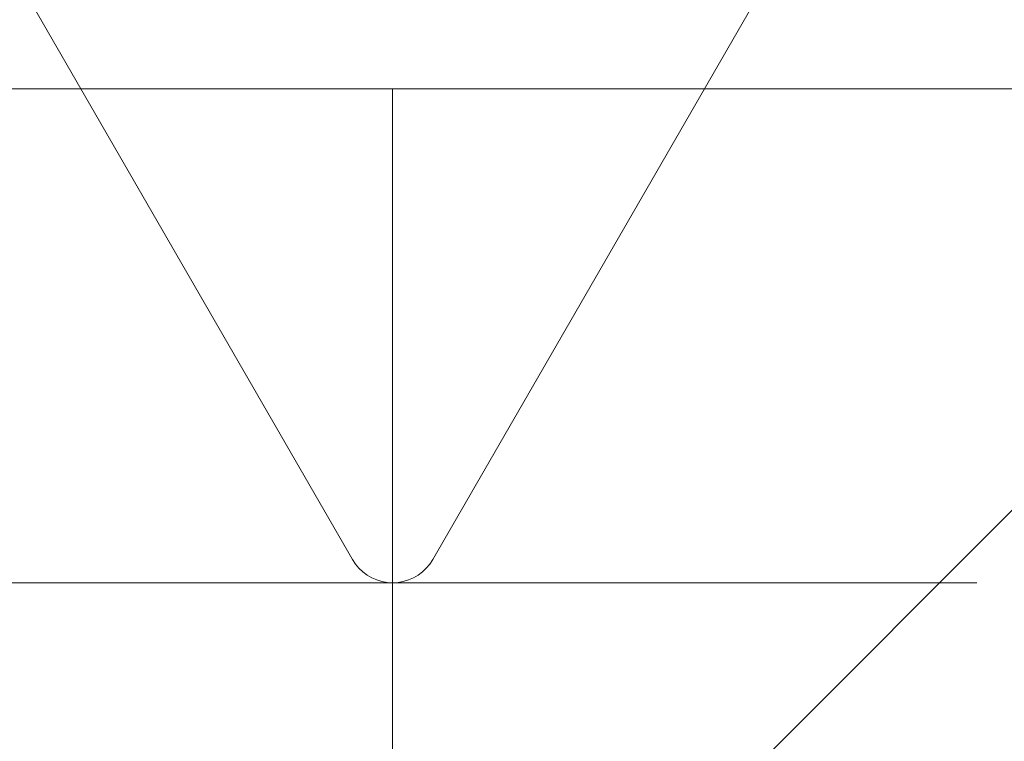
# Model space of a CAD drawing. Header units: millimetres. Extents: x 4476663 to 4477054, y -30323851 to -30323414.
# Tile 210 of 256: x 4476893.805 to 4476894.06, y -30323528.782 to -30323528.596. Entities that reach past the tile are written whole.
import ezdxf

# ---------------------------------------------------------------- set-up
doc = ezdxf.new("R2010")
doc.units = ezdxf.units.MM
for name, color, linetype, lineweight in [('CE-PT Dados', 7, 'Continuous', 5), ('CE-Textos fios', 7, 'Continuous', 9), ('P-Simbol', 5, 'Continuous', 20)]:
    doc.layers.add(name, color=color, linetype=linetype, lineweight=lineweight)

msp = doc.modelspace()

# ---------------------------------------------------------------- linework, layer by layer
at = {"layer": 'CE-PT Dados'}
for p, q in [((4476893.89138, -30323528.73522), (4476893.74971, -30323528.48984)), ((4476894.05376, -30323528.48997), (4476893.91217, -30323528.73522)), ((4476893.90177, -30323528.74122), (4476893.75056, -30323528.74122)), ((4476893.90177, -30323528.74122), (4476893.90177, -30323528.86183)), ((4476893.90177, -30323528.74122), (4476894.05299, -30323528.74122))]:
    msp.add_line(p, q, dxfattribs=at)
msp.add_lwpolyline([(4476893.89138, -30323528.73522), (4476893.89215, -30323528.73639), (4476893.89305, -30323528.73746), (4476893.89406, -30323528.73841), (4476893.89518, -30323528.73925), (4476893.89639, -30323528.73994), (4476893.89767, -30323528.7405), (4476893.89901, -30323528.7409), (4476893.90038, -30323528.74114), (4476893.90177, -30323528.74122), (4476893.90317, -30323528.74114), (4476893.90454, -30323528.7409), (4476893.90588, -30323528.7405), (4476893.90716, -30323528.73994), (4476893.90837, -30323528.73925), (4476893.90949, -30323528.73841), (4476893.9105, -30323528.73746), (4476893.9114, -30323528.73639), (4476893.91217, -30323528.73522)], dxfattribs=at)
at = {"layer": 'CE-Textos fios'}
msp.add_line((4476893.86667, -30323528.91793), (4476894.98667, -30323527.79793), dxfattribs=at)
at = {"layer": 'P-Simbol'}
msp.add_line((4476893.90177, -30323528.87043), (4476893.90177, -30323528.61343), dxfattribs=at)
msp.add_lwpolyline([(4476894.08063, -30323528.61343), (4476894.08063, -30323528.12103), (4476893.65671, -30323528.12103), (4476893.65671, -30323528.61343), (4476894.08063, -30323528.61343)], dxfattribs=at)

doc.saveas('drawing.dxf')
